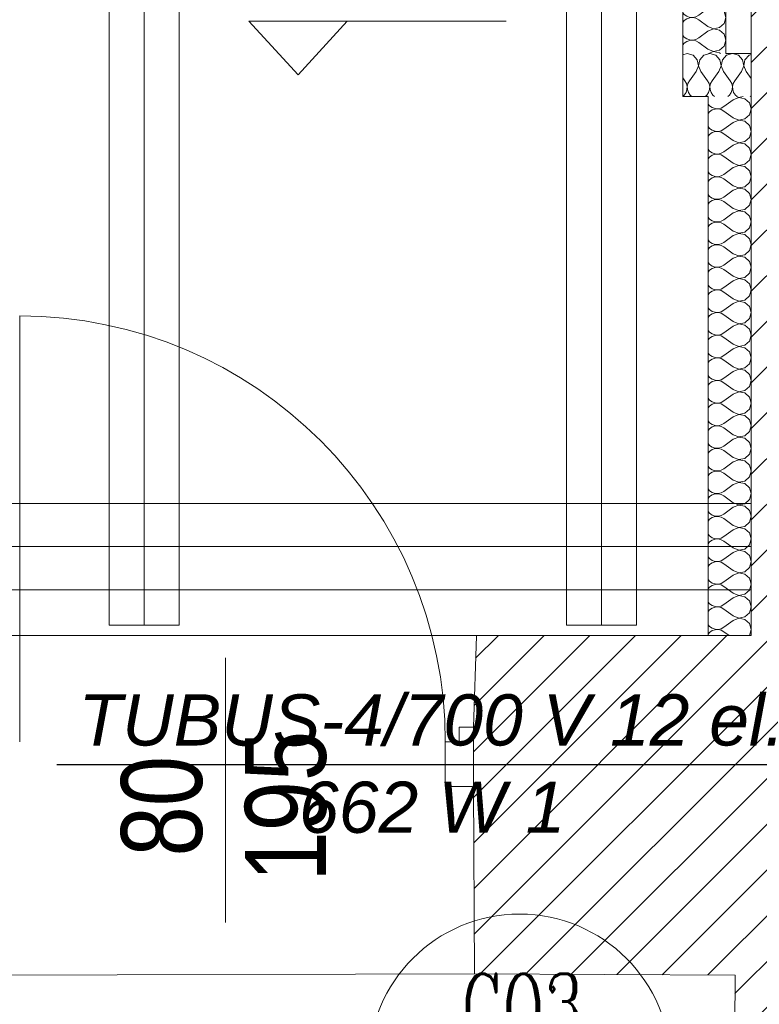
# Model space of a CAD drawing. Header units: millimetres. Extents: x -573548 to 674770, y -210017 to -47794.
# Tile 23 of 234: x 86023 to 87395, y -148137 to -146310. Entities that reach past the tile are written whole.
import ezdxf
from ezdxf.enums import TextEntityAlignment as Align

# ---------------------------------------------------------------- set-up
doc = ezdxf.new("R2010")
doc.units = ezdxf.units.MM
for name, color, linetype, lineweight in [('_S_CO_OPIS_PION', 7, 'Continuous', 13), ('A.05 RZUT 1 PIĘTRA_is$0$A-DRZWI_Nr_pióra__9', 8, 'Continuous', 9), ('A.05 RZUT 1 PIĘTRA_is$0$Drawing & Figure_Nr_pióra__18', 8, 'Continuous', 9), ('A.05 RZUT 1 PIĘTRA_is$0$DRZWI_Nr_pióra__41', 8, 'Continuous', 9), ('A.05 RZUT 1 PIĘTRA_is$0$Koty_Nr_pióra__1', 8, 'Continuous', 9), ('A.05 RZUT 1 PIĘTRA_is$0$Nowe_00 ZMIANY_Nr_pióra__59', 8, 'Continuous', 9), ('A.05 RZUT 1 PIĘTRA_is$0$Nowe_Drawing & Figure_Nr_pióra__59', 8, 'Continuous', 9), ('A.05 RZUT 1 PIĘTRA_is$0$Nowe_Structural - Bearing_Nr_pióra__59', 8, 'Continuous', 9), ('A.05 RZUT 1 PIĘTRA_is$0$opisy inne_Nr_pióra__1', 8, 'Continuous', 9), ('A.05 RZUT 1 PIĘTRA_is$0$OSIE_Nr_pióra__1', 8, 'Continuous', 9), ('A.05 RZUT 1 PIĘTRA_is$0$platew_Nr_pióra__1', 8, 'Continuous', 9), ('A.05 RZUT 1 PIĘTRA_is$0$podciagi_Nr_pióra__1', 8, 'Continuous', 9), ('A.05 RZUT 1 PIĘTRA_is$0$Structural - Bearing_Nr_pióra__21', 8, 'Continuous', 9), ('A.05 RZUT 1 PIĘTRA_is$0$wiezba_Nr_pióra__2', 8, 'Continuous', 9)]:
    doc.layers.add(name, color=color, linetype=linetype, lineweight=lineweight)
doc.layers.add('SAN_Etykiety grzejników CO na rzucie', color=7, linetype='Continuous')
doc.styles.add('A.05 RZUT 1 PIĘTRA_is$0$STYL_AUTOMATYCZNY_4', font='arial.ttf', dxfattribs={"width": 0.8})
doc.styles.add('Etykiety grzejników CO na rzucie', font='ariali.ttf')
doc.styles.add('JOLARD', font='complex.shx', dxfattribs={"width": 0.7})
pattern_1 = [(45, (0, 0), (-42.426407, 42.426407), [])]

# ---------------------------------------------------------------- blocks, each defined once
blk = doc.blocks.new('*X48667')
at = {"layer": 'A.05 RZUT 1 PIĘTRA_is$0$Nowe_Drawing & Figure_Nr_pióra__59'}
for p, q in [((87637.2, -96452.9), (87641.3, -96454.4)), ((87641.3, -96454.4), (87649.5, -96452.9)), ((87584.1, -96466.6), (87587, -96470)), ((87587, -96470), (87591.8, -96473.3)), ((87608.7, -96474.1), (87613.7, -96471.3)), ((87630.5, -96458.7), (87613.7, -96471.3)), ((87641.3, -96454.6), (87630.5, -96458.7)), ((87652.5, -96456.7), (87641.3, -96454.6)), ((87661, -96464.5), (87652.5, -96456.7)), ((87664.1, -96475.5), (87661, -96464.5)), ((87587, -96481), (87584.1, -96484.4)), ((87591.8, -96477.7), (87587, -96481)), ((87591.8, -96473.3), (87597.2, -96475.1)), ((87597.2, -96475.9), (87591.8, -96477.7)), ((87597.2, -96475.1), (87603, -96475.4)), ((87603, -96475.6), (87597.2, -96475.9)), ((87603, -96475.4), (87608.7, -96474.1)), ((87608.7, -96476.9), (87603, -96475.6)), ((87613.7, -96479.7), (87608.7, -96476.9)), ((87630.5, -96492.3), (87613.7, -96479.7)), ((87652.5, -96494.3), (87661, -96486.5)), ((87661, -96486.5), (87664.1, -96475.5)), ((87584.1, -96508.6), (87587, -96512)), ((87630.5, -96500.7), (87613.7, -96513.3)), ((87630.5, -96492.3), (87641.3, -96496.4)), ((87641.3, -96496.6), (87630.5, -96500.7)), ((87641.3, -96496.4), (87652.5, -96494.3)), ((87652.5, -96498.7), (87641.3, -96496.6)), ((87661, -96506.5), (87652.5, -96498.7)), ((87664.1, -96517.5), (87661, -96506.5)), ((87587, -96523), (87584.1, -96526.4)), ((87587, -96512), (87591.8, -96515.3)), ((87591.8, -96519.7), (87587, -96523)), ((87591.8, -96515.3), (87597.2, -96517.1)), ((87597.2, -96517.9), (87591.8, -96519.7)), ((87597.2, -96517.1), (87603, -96517.4)), ((87603, -96517.6), (87597.2, -96517.9)), ((87603, -96517.4), (87608.7, -96516.1)), ((87608.7, -96518.9), (87603, -96517.6)), ((87608.7, -96516.1), (87613.7, -96513.3)), ((87613.7, -96521.7), (87608.7, -96518.9)), ((87630.5, -96534.3), (87613.7, -96521.7)), ((87661, -96528.5), (87664.1, -96517.5)), ((87630.5, -96542.7), (87613.7, -96555.3)), ((87630.5, -96534.3), (87641.3, -96538.4)), ((87641.3, -96538.6), (87630.5, -96542.7)), ((87641.3, -96538.4), (87652.5, -96536.3)), ((87652.5, -96540.7), (87641.3, -96538.6)), ((87652.5, -96536.3), (87661, -96528.5)), ((87661, -96548.5), (87652.5, -96540.7)), ((87584.1, -96550.6), (87587, -96554)), ((87587, -96554), (87591.8, -96557.3)), ((87591.8, -96561.7), (87587, -96565)), ((87591.8, -96557.3), (87597.2, -96559.1)), ((87597.2, -96559.9), (87591.8, -96561.7)), ((87597.2, -96559.1), (87603, -96559.4)), ((87603, -96559.6), (87597.2, -96559.9)), ((87603, -96559.4), (87608.7, -96558.1)), ((87608.7, -96560.9), (87603, -96559.6)), ((87608.7, -96558.1), (87613.7, -96555.3)), ((87613.7, -96563.7), (87608.7, -96560.9)), ((87630.5, -96576.3), (87613.7, -96563.7)), ((87664.1, -96559.5), (87661, -96548.5)), ((87661, -96570.5), (87664.1, -96559.5)), ((87587, -96565), (87584.1, -96568.4)), ((87630.5, -96576.3), (87641.3, -96580.4)), ((87641.3, -96580.6), (87630.5, -96584.7)), ((87641.3, -96580.4), (87652.5, -96578.3)), ((87652.5, -96582.7), (87641.3, -96580.6)), ((87652.5, -96578.3), (87661, -96570.5)), ((87584.1, -96592.6), (87587, -96596)), ((87587, -96596), (87591.8, -96599.3)), ((87591.8, -96599.3), (87597.2, -96601.1)), ((87603, -96601.4), (87608.7, -96600.1)), ((87608.7, -96600.1), (87613.7, -96597.3)), ((87630.5, -96584.7), (87613.7, -96597.3)), ((87661, -96590.5), (87652.5, -96582.7)), ((87664.1, -96601.5), (87661, -96590.5)), ((87587, -96607), (87584.1, -96610.4)), ((87591.8, -96603.7), (87587, -96607)), ((87597.2, -96601.9), (87591.8, -96603.7)), ((87597.2, -96601.1), (87603, -96601.4)), ((87603, -96601.6), (87597.2, -96601.9)), ((87608.7, -96602.9), (87603, -96601.6)), ((87613.7, -96605.7), (87608.7, -96602.9)), ((87630.5, -96618.3), (87613.7, -96605.7)), ((87630.5, -96618.3), (87641.3, -96622.4)), ((87652.5, -96620.3), (87661, -96612.5)), ((87661, -96612.5), (87664.1, -96601.5)), ((87584.1, -96634.6), (87587, -96638)), ((87630.5, -96626.7), (87613.7, -96639.3)), ((87641.3, -96622.6), (87630.5, -96626.7)), ((87641.3, -96622.4), (87652.5, -96620.3)), ((87652.5, -96624.7), (87641.3, -96622.6)), ((87661, -96632.5), (87652.5, -96624.7)), ((87664.1, -96643.5), (87661, -96632.5)), ((87587, -96649), (87584.1, -96652.4)), ((87587, -96638), (87591.8, -96641.3)), ((87591.8, -96645.7), (87587, -96649)), ((87591.8, -96641.3), (87597.2, -96643.1)), ((87597.2, -96643.9), (87591.8, -96645.7)), ((87597.2, -96643.1), (87603, -96643.4)), ((87603, -96643.6), (87597.2, -96643.9)), ((87603, -96643.4), (87608.7, -96642.1)), ((87608.7, -96644.9), (87603, -96643.6)), ((87608.7, -96642.1), (87613.7, -96639.3)), ((87613.7, -96647.7), (87608.7, -96644.9)), ((87630.5, -96660.3), (87613.7, -96647.7)), ((87652.5, -96662.3), (87661, -96654.5)), ((87661, -96654.5), (87664.1, -96643.5)), ((87630.5, -96668.7), (87613.7, -96681.3)), ((87630.5, -96660.3), (87641.3, -96664.4)), ((87641.3, -96664.6), (87630.5, -96668.7)), ((87641.3, -96664.4), (87652.5, -96662.3)), ((87652.5, -96666.7), (87641.3, -96664.6)), ((87661, -96674.5), (87652.5, -96666.7)), ((87584.1, -96676.6), (87587, -96680)), ((87587, -96691), (87584.1, -96694.4)), ((87587, -96680), (87591.8, -96683.3)), ((87591.8, -96687.7), (87587, -96691)), ((87591.8, -96683.3), (87597.2, -96685.1)), ((87597.2, -96685.9), (87591.8, -96687.7)), ((87597.2, -96685.1), (87603, -96685.4)), ((87603, -96685.6), (87597.2, -96685.9)), ((87603, -96685.4), (87608.7, -96684.1)), ((87608.7, -96686.9), (87603, -96685.6)), ((87608.7, -96684.1), (87613.7, -96681.3)), ((87613.7, -96689.7), (87608.7, -96686.9)), ((87630.5, -96702.3), (87613.7, -96689.7)), ((87664.1, -96685.5), (87661, -96674.5)), ((87661, -96696.5), (87664.1, -96685.5)), ((87630.5, -96702.3), (87641.3, -96706.4)), ((87641.3, -96706.6), (87630.5, -96710.7)), ((87641.3, -96706.4), (87652.5, -96704.3)), ((87652.5, -96708.7), (87641.3, -96706.6)), ((87652.5, -96704.3), (87661, -96696.5)), ((87661, -96716.5), (87652.5, -96708.7)), ((87584.1, -96718.6), (87587, -96722)), ((87587, -96722), (87591.8, -96725.3)), ((87591.8, -96725.3), (87597.2, -96727.1)), ((87597.2, -96727.9), (87591.8, -96729.7)), ((87597.2, -96727.1), (87603, -96727.4)), ((87603, -96727.6), (87597.2, -96727.9)), ((87603, -96727.4), (87608.7, -96726.1)), ((87608.7, -96728.9), (87603, -96727.6)), ((87608.7, -96726.1), (87613.7, -96723.3)), ((87630.5, -96710.7), (87613.7, -96723.3)), ((87664.1, -96727.5), (87661, -96716.5)), ((87661, -96738.5), (87664.1, -96727.5)), ((87587, -96733), (87584.1, -96736.4)), ((87591.8, -96729.7), (87587, -96733)), ((87613.7, -96731.7), (87608.7, -96728.9)), ((87630.5, -96744.3), (87613.7, -96731.7)), ((87630.5, -96744.3), (87641.3, -96748.4)), ((87641.3, -96748.4), (87652.5, -96746.3)), ((87652.5, -96746.3), (87661, -96738.5)), ((87584.1, -96760.6), (87587, -96764)), ((87587, -96764), (87591.8, -96767.3)), ((87630.5, -96752.7), (87613.7, -96765.3)), ((87641.3, -96748.6), (87630.5, -96752.7)), ((87652.5, -96750.7), (87641.3, -96748.6)), ((87661, -96758.5), (87652.5, -96750.7)), ((87664.1, -96769.5), (87661, -96758.5)), ((87587, -96775), (87584.1, -96778.4)), ((87591.8, -96771.7), (87587, -96775)), ((87591.8, -96767.3), (87597.2, -96769.1)), ((87597.2, -96769.9), (87591.8, -96771.7)), ((87597.2, -96769.1), (87603, -96769.4)), ((87603, -96769.6), (87597.2, -96769.9)), ((87603, -96769.4), (87608.7, -96768.1)), ((87608.7, -96770.9), (87603, -96769.6)), ((87608.7, -96768.1), (87613.7, -96765.3)), ((87613.7, -96773.7), (87608.7, -96770.9)), ((87630.5, -96786.3), (87613.7, -96773.7)), ((87652.5, -96788.3), (87661, -96780.5)), ((87661, -96780.5), (87664.1, -96769.5)), ((87630.5, -96794.7), (87613.7, -96807.3)), ((87630.5, -96786.3), (87641.3, -96790.4)), ((87641.3, -96790.6), (87630.5, -96794.7)), ((87641.3, -96790.4), (87652.5, -96788.3)), ((87652.5, -96792.7), (87641.3, -96790.6)), ((87661, -96800.5), (87652.5, -96792.7)), ((87664.1, -96811.5), (87661, -96800.5)), ((87584.1, -96802.6), (87587, -96806)), ((87587, -96817), (87584.1, -96820.4)), ((87587, -96806), (87591.8, -96809.3)), ((87591.8, -96813.7), (87587, -96817)), ((87591.8, -96809.3), (87597.2, -96811.1)), ((87597.2, -96811.9), (87591.8, -96813.7)), ((87597.2, -96811.1), (87603, -96811.4)), ((87603, -96811.6), (87597.2, -96811.9)), ((87603, -96811.4), (87608.7, -96810.1)), ((87608.7, -96812.9), (87603, -96811.6)), ((87608.7, -96810.1), (87613.7, -96807.3)), ((87613.7, -96815.7), (87608.7, -96812.9)), ((87630.5, -96828.3), (87613.7, -96815.7)), ((87661, -96822.5), (87664.1, -96811.5)), ((87630.5, -96836.7), (87613.7, -96849.3)), ((87630.5, -96828.3), (87641.3, -96832.4)), ((87641.3, -96832.6), (87630.5, -96836.7)), ((87641.3, -96832.4), (87652.5, -96830.3)), ((87652.5, -96834.7), (87641.3, -96832.6)), ((87652.5, -96830.3), (87661, -96822.5)), ((87661, -96842.5), (87652.5, -96834.7)), ((87584.1, -96844.6), (87587, -96848)), ((87587, -96848), (87591.8, -96851.3)), ((87591.8, -96855.7), (87587, -96859)), ((87591.8, -96851.3), (87597.2, -96853.1)), ((87597.2, -96853.9), (87591.8, -96855.7)), ((87597.2, -96853.1), (87603, -96853.4)), ((87603, -96853.6), (87597.2, -96853.9)), ((87603, -96853.4), (87608.7, -96852.1)), ((87608.7, -96854.9), (87603, -96853.6)), ((87608.7, -96852.1), (87613.7, -96849.3)), ((87613.7, -96857.7), (87608.7, -96854.9)), ((87664.1, -96853.5), (87661, -96842.5)), ((87661, -96864.5), (87664.1, -96853.5)), ((87587, -96859), (87584.1, -96862.4)), ((87630.5, -96870.3), (87613.7, -96857.7)), ((87630.5, -96870.3), (87641.3, -96874.4)), ((87641.3, -96874.4), (87652.5, -96872.3)), ((87652.5, -96872.3), (87661, -96864.5)), ((87584.1, -96886.6), (87587, -96890)), ((87587, -96890), (87591.8, -96893.3)), ((87608.7, -96894.1), (87613.7, -96891.3)), ((87630.5, -96878.7), (87613.7, -96891.3)), ((87641.3, -96874.6), (87630.5, -96878.7)), ((87652.5, -96876.7), (87641.3, -96874.6)), ((87661, -96884.5), (87652.5, -96876.7)), ((87664.1, -96895.5), (87661, -96884.5)), ((87587, -96901), (87584.1, -96904.4)), ((87591.8, -96897.7), (87587, -96901)), ((87591.8, -96893.3), (87597.2, -96895.1)), ((87597.2, -96895.9), (87591.8, -96897.7)), ((87597.2, -96895.1), (87603, -96895.4)), ((87603, -96895.6), (87597.2, -96895.9)), ((87603, -96895.4), (87608.7, -96894.1)), ((87608.7, -96896.9), (87603, -96895.6)), ((87613.7, -96899.7), (87608.7, -96896.9)), ((87630.5, -96912.3), (87613.7, -96899.7)), ((87652.5, -96914.3), (87661, -96906.5)), ((87661, -96906.5), (87664.1, -96895.5)), ((87584.1, -96928.6), (87587, -96932)), ((87630.5, -96920.7), (87613.7, -96933.3)), ((87630.5, -96912.3), (87641.3, -96916.4)), ((87641.3, -96916.6), (87630.5, -96920.7)), ((87641.3, -96916.4), (87652.5, -96914.3)), ((87652.5, -96918.7), (87641.3, -96916.6)), ((87661, -96926.5), (87652.5, -96918.7)), ((87664.1, -96937.5), (87661, -96926.5)), ((87587, -96943), (87584.1, -96946.4)), ((87587, -96932), (87591.8, -96935.3)), ((87591.8, -96939.7), (87587, -96943)), ((87591.8, -96935.3), (87597.2, -96937.1)), ((87597.2, -96937.9), (87591.8, -96939.7)), ((87597.2, -96937.1), (87603, -96937.4)), ((87603, -96937.6), (87597.2, -96937.9)), ((87603, -96937.4), (87608.7, -96936.1)), ((87608.7, -96938.9), (87603, -96937.6)), ((87608.7, -96936.1), (87613.7, -96933.3)), ((87613.7, -96941.7), (87608.7, -96938.9)), ((87630.5, -96954.3), (87613.7, -96941.7)), ((87661, -96948.5), (87664.1, -96937.5)), ((87630.5, -96962.7), (87613.7, -96975.3)), ((87630.5, -96954.3), (87641.3, -96958.4)), ((87641.3, -96958.6), (87630.5, -96962.7)), ((87641.3, -96958.4), (87652.5, -96956.3)), ((87652.5, -96960.7), (87641.3, -96958.6)), ((87652.5, -96956.3), (87661, -96948.5)), ((87661, -96968.5), (87652.5, -96960.7)), ((87584.1, -96970.6), (87587, -96974)), ((87587, -96974), (87591.8, -96977.3)), ((87591.8, -96981.7), (87587, -96985)), ((87591.8, -96977.3), (87597.2, -96979.1)), ((87597.2, -96979.9), (87591.8, -96981.7)), ((87597.2, -96979.1), (87603, -96979.4)), ((87603, -96979.6), (87597.2, -96979.9)), ((87603, -96979.4), (87608.7, -96978.1)), ((87608.7, -96980.9), (87603, -96979.6)), ((87608.7, -96978.1), (87613.7, -96975.3)), ((87613.7, -96983.7), (87608.7, -96980.9)), ((87630.5, -96996.3), (87613.7, -96983.7)), ((87664.1, -96979.5), (87661, -96968.5)), ((87661, -96990.5), (87664.1, -96979.5)), ((87587, -96985), (87584.1, -96988.4)), ((87630.5, -96996.3), (87641.3, -97000.4)), ((87641.3, -97000.6), (87630.5, -97004.7)), ((87641.3, -97000.4), (87652.5, -96998.3)), ((87652.5, -97002.7), (87641.3, -97000.6)), ((87652.5, -96998.3), (87661, -96990.5)), ((87584.1, -97012.6), (87587, -97016)), ((87587, -97016), (87591.8, -97019.3)), ((87591.8, -97019.3), (87597.2, -97021.1)), ((87603, -97021.4), (87608.7, -97020.1)), ((87608.7, -97020.1), (87613.7, -97017.3)), ((87630.5, -97004.7), (87613.7, -97017.3)), ((87661, -97010.5), (87652.5, -97002.7)), ((87664.1, -97021.5), (87661, -97010.5)), ((87587, -97027), (87584.1, -97030.4)), ((87591.8, -97023.7), (87587, -97027)), ((87597.2, -97021.9), (87591.8, -97023.7)), ((87597.2, -97021.1), (87603, -97021.4)), ((87603, -97021.6), (87597.2, -97021.9)), ((87608.7, -97022.9), (87603, -97021.6)), ((87613.7, -97025.7), (87608.7, -97022.9)), ((87630.5, -97038.3), (87613.7, -97025.7)), ((87630.5, -97038.3), (87641.3, -97042.4)), ((87652.5, -97040.3), (87661, -97032.5)), ((87661, -97032.5), (87664.1, -97021.5)), ((87584.1, -97054.6), (87587, -97058)), ((87630.5, -97046.7), (87613.7, -97059.3)), ((87641.3, -97042.6), (87630.5, -97046.7)), ((87641.3, -97042.4), (87652.5, -97040.3)), ((87652.5, -97044.7), (87641.3, -97042.6)), ((87661, -97052.5), (87652.5, -97044.7)), ((87664.1, -97063.5), (87661, -97052.5)), ((87587, -97069), (87584.1, -97072.4)), ((87587, -97058), (87591.8, -97061.3)), ((87591.8, -97065.7), (87587, -97069)), ((87591.8, -97061.3), (87597.2, -97063.1)), ((87597.2, -97063.9), (87591.8, -97065.7)), ((87597.2, -97063.1), (87603, -97063.4)), ((87603, -97063.6), (87597.2, -97063.9)), ((87603, -97063.4), (87608.7, -97062.1)), ((87608.7, -97064.9), (87603, -97063.6)), ((87608.7, -97062.1), (87613.7, -97059.3)), ((87613.7, -97067.7), (87608.7, -97064.9)), ((87630.5, -97080.3), (87613.7, -97067.7)), ((87652.5, -97082.3), (87661, -97074.5)), ((87661, -97074.5), (87664.1, -97063.5)), ((87630.5, -97088.7), (87613.7, -97101.3)), ((87630.5, -97080.3), (87641.3, -97084.4)), ((87641.3, -97084.6), (87630.5, -97088.7)), ((87641.3, -97084.4), (87652.5, -97082.3)), ((87652.5, -97086.7), (87641.3, -97084.6)), ((87661, -97094.5), (87652.5, -97086.7)), ((87584.1, -97096.6), (87587, -97100)), ((87587, -97111), (87584.1, -97114.4)), ((87587, -97100), (87591.8, -97103.3)), ((87591.8, -97107.7), (87587, -97111)), ((87591.8, -97103.3), (87597.2, -97105.1)), ((87597.2, -97105.9), (87591.8, -97107.7)), ((87597.2, -97105.1), (87603, -97105.4)), ((87603, -97105.6), (87597.2, -97105.9)), ((87603, -97105.4), (87608.7, -97104.1)), ((87608.7, -97106.9), (87603, -97105.6)), ((87608.7, -97104.1), (87613.7, -97101.3)), ((87613.7, -97109.7), (87608.7, -97106.9)), ((87630.5, -97122.3), (87613.7, -97109.7)), ((87664.1, -97105.5), (87661, -97094.5)), ((87661, -97116.5), (87664.1, -97105.5)), ((87630.5, -97122.3), (87641.3, -97126.4)), ((87641.3, -97126.6), (87630.5, -97130.7)), ((87641.3, -97126.4), (87652.5, -97124.3)), ((87652.5, -97128.7), (87641.3, -97126.6)), ((87652.5, -97124.3), (87661, -97116.5)), ((87661, -97136.5), (87652.5, -97128.7)), ((87584.1, -97138.6), (87587, -97142)), ((87587, -97142), (87591.8, -97145.3)), ((87591.8, -97145.3), (87597.2, -97147.1)), ((87597.2, -97147.9), (87591.8, -97149.7)), ((87597.2, -97147.1), (87603, -97147.4)), ((87603, -97147.6), (87597.2, -97147.9)), ((87603, -97147.4), (87608.7, -97146.1)), ((87608.7, -97148.9), (87603, -97147.6)), ((87608.7, -97146.1), (87613.7, -97143.3)), ((87630.5, -97130.7), (87613.7, -97143.3)), ((87664.1, -97147.5), (87661, -97136.5)), ((87661, -97158.5), (87664.1, -97147.5)), ((87587, -97153), (87584.1, -97156.4)), ((87591.8, -97149.7), (87587, -97153)), ((87613.7, -97151.7), (87608.7, -97148.9)), ((87630.5, -97164.3), (87613.7, -97151.7)), ((87630.5, -97164.3), (87641.3, -97168.4)), ((87641.3, -97168.4), (87652.5, -97166.3)), ((87652.5, -97166.3), (87661, -97158.5)), ((87584.1, -97180.6), (87587, -97184)), ((87587, -97184), (87591.8, -97187.3)), ((87630.5, -97172.7), (87613.7, -97185.3)), ((87641.3, -97168.6), (87630.5, -97172.7)), ((87652.5, -97170.7), (87641.3, -97168.6)), ((87661, -97178.5), (87652.5, -97170.7)), ((87664.1, -97189.5), (87661, -97178.5)), ((87587, -97195), (87584.1, -97198.4)), ((87591.8, -97191.7), (87587, -97195)), ((87591.8, -97187.3), (87597.2, -97189.1)), ((87597.2, -97189.9), (87591.8, -97191.7)), ((87597.2, -97189.1), (87603, -97189.4)), ((87603, -97189.6), (87597.2, -97189.9)), ((87603, -97189.4), (87608.7, -97188.1)), ((87608.7, -97190.9), (87603, -97189.6)), ((87608.7, -97188.1), (87613.7, -97185.3)), ((87613.7, -97193.7), (87608.7, -97190.9)), ((87630.5, -97206.3), (87613.7, -97193.7)), ((87652.5, -97208.3), (87661, -97200.5)), ((87661, -97200.5), (87664.1, -97189.5)), ((87630.5, -97214.7), (87613.7, -97227.3)), ((87630.5, -97206.3), (87641.3, -97210.4)), ((87641.3, -97210.6), (87630.5, -97214.7)), ((87641.3, -97210.4), (87652.5, -97208.3)), ((87652.5, -97212.7), (87641.3, -97210.6)), ((87661, -97220.5), (87652.5, -97212.7)), ((87664.1, -97231.5), (87661, -97220.5)), ((87584.1, -97222.6), (87587, -97226)), ((87587, -97237), (87584.1, -97240.4)), ((87587, -97226), (87591.8, -97229.3)), ((87591.8, -97233.7), (87587, -97237)), ((87591.8, -97229.3), (87597.2, -97231.1)), ((87597.2, -97231.9), (87591.8, -97233.7)), ((87597.2, -97231.1), (87603, -97231.4)), ((87603, -97231.6), (87597.2, -97231.9)), ((87603, -97231.4), (87608.7, -97230.1)), ((87608.7, -97232.9), (87603, -97231.6)), ((87608.7, -97230.1), (87613.7, -97227.3)), ((87613.7, -97235.7), (87608.7, -97232.9)), ((87630.5, -97248.3), (87613.7, -97235.7)), ((87661, -97242.5), (87664.1, -97231.5)), ((87630.5, -97256.7), (87613.7, -97269.3)), ((87630.5, -97248.3), (87641.3, -97252.4)), ((87641.3, -97252.6), (87630.5, -97256.7)), ((87641.3, -97252.4), (87652.5, -97250.3)), ((87652.5, -97254.7), (87641.3, -97252.6)), ((87652.5, -97250.3), (87661, -97242.5)), ((87661, -97262.5), (87652.5, -97254.7)), ((87584.1, -97264.6), (87587, -97268)), ((87587, -97268), (87591.8, -97271.3)), ((87591.8, -97275.7), (87587, -97279)), ((87591.8, -97271.3), (87597.2, -97273.1)), ((87597.2, -97273.9), (87591.8, -97275.7)), ((87597.2, -97273.1), (87603, -97273.4)), ((87603, -97273.6), (87597.2, -97273.9)), ((87603, -97273.4), (87608.7, -97272.1)), ((87608.7, -97274.9), (87603, -97273.6)), ((87608.7, -97272.1), (87613.7, -97269.3)), ((87613.7, -97277.7), (87608.7, -97274.9)), ((87664.1, -97273.5), (87661, -97262.5)), ((87661, -97284.5), (87664.1, -97273.5)), ((87587, -97279), (87584.1, -97282.4)), ((87630.5, -97290.3), (87613.7, -97277.7)), ((87630.5, -97290.3), (87641.3, -97294.4)), ((87641.3, -97294.4), (87652.5, -97292.3)), ((87652.5, -97292.3), (87661, -97284.5)), ((87584.1, -97306.6), (87587, -97310)), ((87587, -97310), (87591.8, -97313.3)), ((87608.7, -97314.1), (87613.7, -97311.3)), ((87630.5, -97298.7), (87613.7, -97311.3)), ((87641.3, -97294.6), (87630.5, -97298.7)), ((87652.5, -97296.7), (87641.3, -97294.6)), ((87661, -97304.5), (87652.5, -97296.7)), ((87664.1, -97315.5), (87661, -97304.5)), ((87587, -97321), (87584.1, -97324.4)), ((87591.8, -97317.7), (87587, -97321)), ((87591.8, -97313.3), (87597.2, -97315.1)), ((87597.2, -97315.9), (87591.8, -97317.7)), ((87597.2, -97315.1), (87603, -97315.4)), ((87603, -97315.6), (87597.2, -97315.9)), ((87603, -97315.4), (87608.7, -97314.1)), ((87608.7, -97316.9), (87603, -97315.6)), ((87613.7, -97319.7), (87608.7, -97316.9)), ((87630.5, -97332.3), (87613.7, -97319.7)), ((87652.5, -97334.3), (87661, -97326.5)), ((87661, -97326.5), (87664.1, -97315.5)), ((87584.1, -97348.6), (87587, -97352)), ((87630.5, -97340.7), (87613.7, -97353.3)), ((87630.5, -97332.3), (87641.3, -97336.4)), ((87641.3, -97336.6), (87630.5, -97340.7)), ((87641.3, -97336.4), (87652.5, -97334.3)), ((87652.5, -97338.7), (87641.3, -97336.6)), ((87661, -97346.5), (87652.5, -97338.7)), ((87664.1, -97357.5), (87661, -97346.5)), ((87587, -97363), (87584.1, -97366.4)), ((87587, -97352), (87591.8, -97355.3)), ((87591.8, -97359.7), (87587, -97363)), ((87591.8, -97355.3), (87597.2, -97357.1)), ((87597.2, -97357.9), (87591.8, -97359.7)), ((87597.2, -97357.1), (87603, -97357.4)), ((87603, -97357.6), (87597.2, -97357.9)), ((87603, -97357.4), (87608.7, -97356.1)), ((87608.7, -97358.9), (87603, -97357.6)), ((87608.7, -97356.1), (87613.7, -97353.3)), ((87613.7, -97361.7), (87608.7, -97358.9)), ((87630.5, -97374.3), (87613.7, -97361.7)), ((87661, -97368.5), (87664.1, -97357.5)), ((87630.5, -97382.7), (87613.7, -97395.3)), ((87630.5, -97374.3), (87641.3, -97378.4)), ((87641.3, -97378.6), (87630.5, -97382.7)), ((87641.3, -97378.4), (87652.5, -97376.3)), ((87652.5, -97380.7), (87641.3, -97378.6)), ((87652.5, -97376.3), (87661, -97368.5)), ((87661, -97388.5), (87652.5, -97380.7)), ((87584.1, -97390.6), (87587, -97394)), ((87587, -97394), (87591.8, -97397.3)), ((87591.8, -97401.7), (87587, -97405)), ((87591.8, -97397.3), (87597.2, -97399.1)), ((87597.2, -97399.9), (87591.8, -97401.7)), ((87597.2, -97399.1), (87603, -97399.4)), ((87603, -97399.6), (87597.2, -97399.9)), ((87603, -97399.4), (87608.7, -97398.1)), ((87608.7, -97400.9), (87603, -97399.6)), ((87608.7, -97398.1), (87613.7, -97395.3)), ((87613.7, -97403.7), (87608.7, -97400.9)), ((87630.5, -97416.3), (87613.7, -97403.7)), ((87664.1, -97399.5), (87661, -97388.5)), ((87661, -97410.5), (87664.1, -97399.5)), ((87587, -97405), (87584.1, -97408.4)), ((87630.5, -97416.3), (87641.3, -97420.4)), ((87641.3, -97420.6), (87630.5, -97424.7)), ((87641.3, -97420.4), (87652.5, -97418.3)), ((87652.5, -97422.7), (87641.3, -97420.6)), ((87652.5, -97418.3), (87661, -97410.5)), ((87584.1, -97432.6), (87587, -97436)), ((87587, -97436), (87591.8, -97439.3)), ((87591.8, -97439.3), (87597.2, -97441.1)), ((87603, -97441.4), (87608.7, -97440.1)), ((87608.7, -97440.1), (87613.7, -97437.3)), ((87630.5, -97424.7), (87613.7, -97437.3)), ((87661, -97430.5), (87652.5, -97422.7)), ((87664.1, -97441.5), (87661, -97430.5)), ((87587, -97447), (87584.1, -97450.4)), ((87591.8, -97443.7), (87587, -97447)), ((87597.2, -97441.9), (87591.8, -97443.7)), ((87597.2, -97441.1), (87603, -97441.4)), ((87603, -97441.6), (87597.2, -97441.9)), ((87608.7, -97442.9), (87603, -97441.6)), ((87613.7, -97445.7), (87608.7, -97442.9)), ((87623.2, -97452.8), (87613.7, -97445.7)), ((87660.7, -97452.8), (87661, -97452.5)), ((87661, -97452.5), (87664.1, -97441.5))]:
    blk.add_line(p, q, dxfattribs=at)
blk = doc.blocks.new('A.05 RZUT 1 PIĘTRA_is$0$Wypełnienie_1_1')
at = {"layer": 'A.05 RZUT 1 PIĘTRA_is$0$Nowe_Drawing & Figure_Nr_pióra__59'}
blk.add_blockref('*X48667', (0, 0), dxfattribs=at)
blk = doc.blocks.new('*X48673')
at = {"layer": 'A.05 RZUT 1 PIĘTRA_is$0$Nowe_Drawing & Figure_Nr_pióra__59'}
for p, q in [((87583.7, -96028.9), (87575.5, -96022.8)), ((87583.7, -96028.9), (87594.4, -96033.1)), ((87594.4, -96033.2), (87583.7, -96037.3)), ((87594.4, -96033.1), (87605.7, -96030.9)), ((87605.7, -96035.4), (87594.4, -96033.2)), ((87605.7, -96030.9), (87614.1, -96023.2)), ((87614.1, -96023.2), (87614.2, -96022.8)), ((87537.3, -96045.2), (87540.1, -96048.6)), ((87540.1, -96048.6), (87544.9, -96051.9)), ((87544.9, -96051.9), (87550.4, -96053.8)), ((87561.8, -96052.7), (87566.9, -96049.9)), ((87583.7, -96037.3), (87566.9, -96049.9)), ((87614.1, -96043.1), (87605.7, -96035.4)), ((87617.3, -96054.1), (87614.1, -96043.1)), ((87540.1, -96059.6), (87537.3, -96063.1)), ((87544.9, -96056.4), (87540.1, -96059.6)), ((87550.4, -96054.5), (87544.9, -96056.4)), ((87550.4, -96053.8), (87556.1, -96054.1)), ((87556.1, -96054.2), (87550.4, -96054.5)), ((87556.1, -96054.1), (87561.8, -96052.7)), ((87561.8, -96055.5), (87556.1, -96054.2)), ((87566.9, -96058.3), (87561.8, -96055.5)), ((87583.7, -96070.9), (87566.9, -96058.3)), ((87605.7, -96072.9), (87614.1, -96065.2)), ((87614.1, -96065.2), (87617.3, -96054.1)), ((87537.3, -96087.2), (87540.1, -96090.6)), ((87583.7, -96079.3), (87566.9, -96091.9)), ((87583.7, -96070.9), (87594.4, -96075.1)), ((87594.4, -96075.2), (87583.7, -96079.3)), ((87594.4, -96075.1), (87605.7, -96072.9)), ((87605.7, -96077.4), (87594.4, -96075.2)), ((87614.1, -96085.1), (87605.7, -96077.4)), ((87617.3, -96096.1), (87614.1, -96085.1)), ((87540.1, -96101.6), (87537.3, -96105.1)), ((87540.1, -96090.6), (87544.9, -96093.9)), ((87544.9, -96098.4), (87540.1, -96101.6)), ((87544.9, -96093.9), (87550.4, -96095.8)), ((87550.4, -96096.5), (87544.9, -96098.4)), ((87550.4, -96095.8), (87556.1, -96096.1)), ((87556.1, -96096.2), (87550.4, -96096.5)), ((87556.1, -96096.1), (87561.8, -96094.7)), ((87561.8, -96097.5), (87556.1, -96096.2)), ((87561.8, -96094.7), (87566.9, -96091.9)), ((87566.9, -96100.3), (87561.8, -96097.5)), ((87583.7, -96112.9), (87566.9, -96100.3)), ((87614.1, -96107.2), (87617.3, -96096.1)), ((87583.7, -96121.3), (87566.9, -96133.9)), ((87583.7, -96112.9), (87594.4, -96117.1)), ((87594.4, -96117.2), (87583.7, -96121.3)), ((87594.4, -96117.1), (87605.7, -96114.9)), ((87605.7, -96119.4), (87594.4, -96117.2)), ((87605.7, -96114.9), (87614.1, -96107.2)), ((87614.1, -96127.1), (87605.7, -96119.4)), ((87537.3, -96129.2), (87540.1, -96132.6)), ((87540.1, -96132.6), (87544.9, -96135.9)), ((87544.9, -96140.4), (87540.1, -96143.6)), ((87544.9, -96135.9), (87550.4, -96137.8)), ((87550.4, -96138.5), (87544.9, -96140.4)), ((87550.4, -96137.8), (87556.1, -96138.1)), ((87556.1, -96138.2), (87550.4, -96138.5)), ((87556.1, -96138.1), (87561.8, -96136.7)), ((87561.8, -96139.5), (87556.1, -96138.2)), ((87561.8, -96136.7), (87566.9, -96133.9)), ((87566.9, -96142.3), (87561.8, -96139.5)), ((87583.7, -96154.9), (87566.9, -96142.3)), ((87617.3, -96138.1), (87614.1, -96127.1)), ((87614.1, -96149.2), (87617.3, -96138.1)), ((87540.1, -96143.6), (87537.3, -96147.1)), ((87583.7, -96154.9), (87594.4, -96159.1)), ((87594.4, -96159.2), (87583.7, -96163.3)), ((87594.4, -96159.1), (87605.7, -96156.9)), ((87605.7, -96161.4), (87594.4, -96159.2)), ((87605.7, -96156.9), (87614.1, -96149.2)), ((87614.1, -96169.1), (87605.7, -96161.4)), ((87537.3, -96171.2), (87540.1, -96174.6)), ((87540.1, -96174.6), (87544.9, -96177.9)), ((87544.9, -96177.9), (87550.4, -96179.8)), ((87550.4, -96179.8), (87556.1, -96180.1)), ((87556.1, -96180.1), (87561.8, -96178.7)), ((87561.8, -96178.7), (87566.9, -96175.9)), ((87583.7, -96163.3), (87566.9, -96175.9)), ((87617.3, -96180.1), (87614.1, -96169.1)), ((87540.1, -96185.6), (87537.3, -96189.1)), ((87544.9, -96182.4), (87540.1, -96185.6)), ((87550.4, -96180.5), (87544.9, -96182.4)), ((87556.1, -96180.2), (87550.4, -96180.5)), ((87561.8, -96181.5), (87556.1, -96180.2)), ((87566.9, -96184.3), (87561.8, -96181.5)), ((87583.7, -96196.9), (87566.9, -96184.3)), ((87583.7, -96196.9), (87594.4, -96201.1)), ((87605.7, -96198.9), (87614.1, -96191.2)), ((87614.1, -96191.2), (87617.3, -96180.1)), ((87537.3, -96213.2), (87540.1, -96216.6)), ((87540.1, -96216.6), (87544.9, -96219.9)), ((87583.7, -96205.3), (87566.9, -96217.9)), ((87594.4, -96201.2), (87583.7, -96205.3)), ((87594.4, -96201.1), (87605.7, -96198.9)), ((87605.7, -96203.4), (87594.4, -96201.2)), ((87614.1, -96211.1), (87605.7, -96203.4)), ((87617.3, -96222.1), (87614.1, -96211.1)), ((87540.1, -96227.6), (87537.3, -96231.1)), ((87544.9, -96224.4), (87540.1, -96227.6)), ((87544.9, -96219.9), (87550.4, -96221.8)), ((87550.4, -96222.5), (87544.9, -96224.4)), ((87550.4, -96221.8), (87556.1, -96222.1)), ((87556.1, -96222.2), (87550.4, -96222.5)), ((87556.1, -96222.1), (87561.8, -96220.7)), ((87561.8, -96223.5), (87556.1, -96222.2)), ((87561.8, -96220.7), (87566.9, -96217.9)), ((87566.9, -96226.3), (87561.8, -96223.5)), ((87583.7, -96238.9), (87566.9, -96226.3)), ((87605.7, -96240.9), (87614.1, -96233.2)), ((87614.1, -96233.2), (87617.3, -96222.1)), ((87583.7, -96247.3), (87566.9, -96259.9)), ((87583.7, -96238.9), (87594.4, -96243.1)), ((87594.4, -96243.2), (87583.7, -96247.3)), ((87594.4, -96243.1), (87605.7, -96240.9)), ((87605.7, -96245.4), (87594.4, -96243.2)), ((87614.1, -96253.1), (87605.7, -96245.4)), ((87617.3, -96264.1), (87614.1, -96253.1)), ((87537.3, -96255.2), (87540.1, -96258.6)), ((87540.1, -96269.6), (87537.3, -96273.1)), ((87540.1, -96258.6), (87544.9, -96261.9)), ((87544.9, -96266.4), (87540.1, -96269.6)), ((87544.9, -96261.9), (87550.4, -96263.8)), ((87550.4, -96264.5), (87544.9, -96266.4)), ((87550.4, -96263.8), (87556.1, -96264.1)), ((87556.1, -96264.2), (87550.4, -96264.5)), ((87556.1, -96264.1), (87561.8, -96262.7)), ((87561.8, -96265.5), (87556.1, -96264.2)), ((87561.8, -96262.7), (87566.9, -96259.9)), ((87566.9, -96268.3), (87561.8, -96265.5)), ((87583.7, -96280.9), (87566.9, -96268.3)), ((87614.1, -96275.2), (87617.3, -96264.1)), ((87583.7, -96289.3), (87566.9, -96301.9)), ((87583.7, -96280.9), (87594.4, -96285.1)), ((87594.4, -96285.2), (87583.7, -96289.3)), ((87594.4, -96285.1), (87605.7, -96282.9)), ((87605.7, -96287.4), (87594.4, -96285.2)), ((87605.7, -96282.9), (87614.1, -96275.2)), ((87614.1, -96295.1), (87605.7, -96287.4)), ((87537.3, -96297.2), (87540.1, -96300.6)), ((87540.1, -96300.6), (87544.9, -96303.9)), ((87544.9, -96303.9), (87550.4, -96305.8)), ((87550.4, -96306.5), (87544.9, -96308.4)), ((87550.4, -96305.8), (87556.1, -96306.1)), ((87556.1, -96306.2), (87550.4, -96306.5)), ((87556.1, -96306.1), (87561.8, -96304.7)), ((87561.8, -96307.5), (87556.1, -96306.2)), ((87561.8, -96304.7), (87566.9, -96301.9)), ((87566.9, -96310.3), (87561.8, -96307.5)), ((87617.3, -96306.1), (87614.1, -96295.1)), ((87614.1, -96317.2), (87617.3, -96306.1)), ((87540.1, -96311.6), (87537.3, -96315.1)), ((87544.9, -96308.4), (87540.1, -96311.6)), ((87583.7, -96322.9), (87566.9, -96310.3)), ((87583.7, -96322.9), (87594.4, -96327.1)), ((87594.4, -96327.1), (87605.7, -96324.9)), ((87605.7, -96324.9), (87614.1, -96317.2)), ((87537.3, -96339.2), (87540.1, -96342.6)), ((87540.1, -96342.6), (87544.9, -96345.9)), ((87561.8, -96346.7), (87566.9, -96343.9)), ((87583.7, -96331.3), (87566.9, -96343.9)), ((87594.4, -96327.2), (87583.7, -96331.3)), ((87605.7, -96329.4), (87594.4, -96327.2)), ((87614.1, -96337.1), (87605.7, -96329.4)), ((87617.3, -96348.1), (87614.1, -96337.1)), ((87540.1, -96353.6), (87537.3, -96357.1)), ((87544.9, -96350.4), (87540.1, -96353.6)), ((87544.9, -96345.9), (87550.4, -96347.8)), ((87550.4, -96348.5), (87544.9, -96350.4)), ((87550.4, -96347.8), (87556.1, -96348.1)), ((87556.1, -96348.2), (87550.4, -96348.5)), ((87556.1, -96348.1), (87561.8, -96346.7)), ((87561.8, -96349.5), (87556.1, -96348.2)), ((87566.9, -96352.3), (87561.8, -96349.5)), ((87583.7, -96364.9), (87566.9, -96352.3)), ((87605.7, -96366.9), (87614.1, -96359.2)), ((87614.1, -96359.2), (87617.3, -96348.1)), ((87583.7, -96364.9), (87594.4, -96369.1)), ((87594.4, -96369.2), (87584.9, -96372.9)), ((87594.4, -96369.1), (87605.7, -96366.9)), ((87605.7, -96371.4), (87594.4, -96369.2)), ((87607.3, -96372.9), (87605.7, -96371.4))]:
    blk.add_line(p, q, dxfattribs=at)
blk = doc.blocks.new('A.05 RZUT 1 PIĘTRA_is$0$Wypełnienie_4_1')
at = {"layer": 'A.05 RZUT 1 PIĘTRA_is$0$Nowe_Drawing & Figure_Nr_pióra__59'}
blk.add_blockref('*X48673', (0, 0), dxfattribs=at)
blk = doc.blocks.new('*X48675')
at = {"layer": 'A.05 RZUT 1 PIĘTRA_is$0$Nowe_Drawing & Figure_Nr_pióra__59'}
for p, q in [((87545.5, -96372.9), (87537.3, -96375.2)), ((87556.5, -96376), (87545.5, -96372.9)), ((87564.3, -96384.5), (87556.5, -96376)), ((87576.4, -96376), (87568.7, -96384.5)), ((87587.5, -96372.9), (87576.4, -96376)), ((87598.5, -96376), (87587.5, -96372.9)), ((87606.3, -96384.5), (87598.5, -96376)), ((87618.4, -96376), (87610.7, -96384.5)), ((87629.5, -96372.9), (87618.4, -96376)), ((87640.5, -96376), (87629.5, -96372.9)), ((87648.3, -96384.5), (87640.5, -96376)), ((87660.4, -96376), (87652.7, -96384.5)), ((87664.1, -96374.9), (87660.4, -96376)), ((87562.3, -96406.5), (87566.4, -96395.7)), ((87566.4, -96395.7), (87564.3, -96384.5)), ((87568.7, -96384.5), (87566.6, -96395.7)), ((87566.6, -96395.7), (87570.7, -96406.5)), ((87604.3, -96406.5), (87608.4, -96395.7)), ((87608.4, -96395.7), (87606.3, -96384.5)), ((87610.7, -96384.5), (87608.6, -96395.7)), ((87608.6, -96395.7), (87612.7, -96406.5)), ((87646.3, -96406.5), (87650.4, -96395.7)), ((87650.4, -96395.7), (87648.3, -96384.5)), ((87652.7, -96384.5), (87650.6, -96395.7)), ((87650.6, -96395.7), (87654.7, -96406.5)), ((87562.3, -96406.5), (87549.7, -96423.3)), ((87570.7, -96406.5), (87583.3, -96423.3)), ((87604.3, -96406.5), (87591.7, -96423.3)), ((87612.7, -96406.5), (87625.3, -96423.3)), ((87646.3, -96406.5), (87633.7, -96423.3)), ((87654.7, -96406.5), (87664.1, -96419.1)), ((87537.3, -96417.9), (87541.3, -96423.3)), ((87544.1, -96428.3), (87541.3, -96423.3)), ((87545.4, -96434), (87544.1, -96428.3)), ((87545.1, -96439.8), (87545.4, -96434)), ((87546.9, -96428.3), (87545.6, -96434)), ((87545.6, -96434), (87545.9, -96439.8)), ((87549.7, -96423.3), (87546.9, -96428.3)), ((87586.1, -96428.3), (87583.3, -96423.3)), ((87587.4, -96434), (87586.1, -96428.3)), ((87587.1, -96439.8), (87587.4, -96434)), ((87588.9, -96428.3), (87587.6, -96434)), ((87587.6, -96434), (87587.9, -96439.8)), ((87591.7, -96423.3), (87588.9, -96428.3)), ((87628.1, -96428.3), (87625.3, -96423.3)), ((87629.4, -96434), (87628.1, -96428.3)), ((87629.1, -96439.8), (87629.4, -96434)), ((87630.9, -96428.3), (87629.6, -96434)), ((87629.6, -96434), (87629.9, -96439.8)), ((87633.7, -96423.3), (87630.9, -96428.3)), ((87537.3, -96452.3), (87540, -96450)), ((87540, -96450), (87543.3, -96445.2)), ((87543.3, -96445.2), (87545.1, -96439.8)), ((87545.9, -96439.8), (87547.7, -96445.2)), ((87547.7, -96445.2), (87551, -96450)), ((87551, -96450), (87554.4, -96452.9)), ((87578.6, -96452.9), (87582, -96450)), ((87582, -96450), (87585.3, -96445.2)), ((87585.3, -96445.2), (87587.1, -96439.8)), ((87587.9, -96439.8), (87589.7, -96445.2)), ((87589.7, -96445.2), (87593, -96450)), ((87593, -96450), (87596.4, -96452.9)), ((87620.6, -96452.9), (87624, -96450)), ((87624, -96450), (87627.3, -96445.2)), ((87627.3, -96445.2), (87629.1, -96439.8)), ((87629.9, -96439.8), (87631.7, -96445.2)), ((87631.7, -96445.2), (87635, -96450)), ((87635, -96450), (87638.4, -96452.9)), ((87662.6, -96452.9), (87664.1, -96451.5))]:
    blk.add_line(p, q, dxfattribs=at)
blk = doc.blocks.new('A.05 RZUT 1 PIĘTRA_is$0$Wypełnienie_5_1')
at = {"layer": 'A.05 RZUT 1 PIĘTRA_is$0$Nowe_Drawing & Figure_Nr_pióra__59'}
blk.add_blockref('*X48675', (0, 0), dxfattribs=at)
blk = doc.blocks.new('A.05 RZUT 1 PIĘTRA_is')
at = {"layer": 'A.05 RZUT 1 PIĘTRA_is$0$Drawing & Figure_Nr_pióra__18'}
h = blk.add_hatch(dxfattribs=at)
h.set_pattern_fill('Common_Brick_0001', color=256, style=0, pattern_type=2)
h.set_pattern_definition(pattern_1)
h.paths.add_polyline_path([(87547.3, -93779), (87547.3, -93919), (87823.3, -93919), (88273.3, -93862.9), (88273.3, -93782.9), (91703.3, -93782.9), (91703.3, -94482.9), (91703.3, -97341), (91703.3, -98112.9), (91554.1, -98112.9), (91554.1, -98242.8), (91554.1, -98502.9), (91644.1, -98502.9), (91644.1, -98860.5), (91644.1, -98887.1), (91671.2, -98887.1), (91671.2, -98912.9), (91774.1, -98912.9), (91774.2, -98862.9), (91784.1, -98862.9), (91784.1, -98532.9), (92084.1, -98532.9), (92084.1, -98041), (92084.1, -98041), (92016.7, -98041), (91846.8, -98041), (91847.8, -97341), (91852.2, -94482.9), (91853.3, -93781.9), (91983.5, -93781.9), (92075.1, -93397.8), (92075.1, -93255.2), (92061.8, -93135.2), (92052.3, -93135.2, -0.383982), (92016.8, -93099.9), (92004.4, -93099.9), (92004.4, -93084.9, 1.205804), (91956.6, -93052.7), (91941.8, -93052.7), (91941.8, -93035.2), (91859.2, -93035.2), (90033.3, -93035.2), (89950.7, -93035.2), (89950.7, -93052.7), (89935.9, -93052.7, 0.263086), (89912.9, -93035.2), (89905, -93035.2, 0.761796), (89897.5, -93091.3), (89897.5, -93106.1), (89450.7, -93106.1), (89003.9, -93106.1), (89003.9, -93091.3, 0.761796), (88996.4, -93035.2), (88988.4, -93035.2, 0.263086), (88965.5, -93052.7), (88950.7, -93052.7), (88950.7, -93035.2), (87547.3, -93035.2), (87547.3, -93661)])
h.paths.add_polyline_path([(91854.1, -98374.7), (91714.1, -98374.7), (91714.1, -98365.3), (91847.9, -98234.7), (91854.1, -98234.7)], flags=0)
h = blk.add_hatch(dxfattribs=at)
h.set_pattern_fill('Common_Brick_0001', color=256, style=0, pattern_type=2)
h.set_pattern_definition(pattern_1)
h.paths.add_polyline_path([(87149, -97622.8), (87149, -97732.8), (87151.2, -98080.2), (87634.2, -98082.8), (87632.7, -98452.8), (88124.1, -98502.9), (88124.2, -98552.9), (88264.1, -98552.8), (88264.1, -98502.9), (90604.1, -98502.9), (90604.1, -98242.8), (90604.1, -98112.9), (90563.3, -98112.9), (90563.3, -97342.9), (90383.3, -97342.9), (90383.3, -98112.9), (88413.3, -98112.9), (88273.3, -98112.9), (88273.3, -97512.9), (88014.1, -97512.9), (88014.1, -97372.9), (88253.3, -97372.9), (88273.3, -97372.9), (88273.3, -96372.9), (88333.3, -96372.9), (88413.3, -96372.9), (88493.3, -96372.9), (89173.3, -96372.9), (89673.3, -96372.9), (89753.3, -96372.9), (89818.3, -96372.9), (89833.3, -96357.9), (89837, -96354.2), (89928.2, -96372.9), (90383.3, -96372.9), (90383.3, -96425.8), (90383.3, -96532.9), (90563.3, -96532.9), (90563.3, -96222.9), (89833.3, -96222.9), (89753.3, -96222.9), (89673.3, -96222.9), (88493.3, -96222.9), (88413.3, -96222.9), (88333.3, -96222.9), (88273.3, -96222.9), (88273.3, -94742.9), (87823.3, -94629), (87673.3, -94629), (87673.3, -94629), (87547.3, -94629), (87547.3, -94769), (87547.3, -95942.8), (87617.3, -95942.8), (87664.1, -95942.8), (87664.1, -97452.8), (87154.4, -97453.2)])
at = {"layer": 'A.05 RZUT 1 PIĘTRA_is$0$A-DRZWI_Nr_pióra__9'}
blk.add_line((86689.1, -97494.2), (86689.1, -97985.2), dxfattribs=at)
blk.add_lwpolyline([(86307.6, -97649.8), (86307.6, -96859.8, -0.413892), (87096.7, -97649.8)], format="xyb", dxfattribs=at)
at = {"layer": 'A.05 RZUT 1 PIĘTRA_is$0$DRZWI_Nr_pióra__41'}
blk.add_lwpolyline([(87149, -97622.8), (87122.4, -97622.8), (87122.4, -97649.8), (87096.7, -97649.8), (87096.7, -97732.8), (87146.7, -97732.8)], dxfattribs=at)
at = {"layer": 'A.05 RZUT 1 PIĘTRA_is$0$Koty_Nr_pióra__1'}
blk.add_lwpolyline([(87209.6, -96313), (86732.3, -96313), (86823.5, -96412.6), (86914.7, -96313)], dxfattribs=at)
at = {"layer": 'A.05 RZUT 1 PIĘTRA_is$0$Nowe_00 ZMIANY_Nr_pióra__59', "flags": 128}
blk.add_lwpolyline([(80832.4, -93582.9), (87547.3, -93582.9), (87547.3, -93919), (87664.1, -93919), (87664.1, -94629), (87547.3, -94629), (87547.3, -94769), (87547.3, -95942.8), (87664.1, -95942.8), (87664.1, -97452.8), (80832.4, -97452.8)], close=True, dxfattribs=at)
at = {"layer": 'A.05 RZUT 1 PIĘTRA_is$0$Nowe_Structural - Bearing_Nr_pióra__59'}
for p, q in [((87537.3, -96452.9), (87537.3, -96022.8)), ((87537.3, -96452.9), (87584.1, -96452.9)), ((87584.1, -97452.9), (87584.1, -96452.9))]:
    blk.add_line(p, q, dxfattribs=at)
at = {"layer": 'A.05 RZUT 1 PIĘTRA_is$0$OSIE_Nr_pióra__1'}
for p, q in [((86537.9, -93662.9), (86537.9, -97433.6)), ((87386.3, -93662.9), (87386.3, -97433.6)), ((84630.4, -97287.8), (87664.1, -97287.8))]:
    blk.add_line(p, q, dxfattribs=at)
at = {"layer": 'A.05 RZUT 1 PIĘTRA_is$0$platew_Nr_pióra__1'}
for p, q in [((84630.4, -97207.8), (87664.1, -97207.8)), ((84630.4, -97367.8), (87664.1, -97367.8))]:
    blk.add_line(p, q, dxfattribs=at)
at = {"layer": 'A.05 RZUT 1 PIĘTRA_is$0$podciagi_Nr_pióra__1'}
for p, q in [((86249.2, -97452.8), (87154.4, -97453.2)), ((86232.2, -98082.8), (87151.2, -98080.2))]:
    blk.add_line(p, q, dxfattribs=at)
at = {"layer": 'A.05 RZUT 1 PIĘTRA_is$0$Structural - Bearing_Nr_pióra__21'}
for p, q in [((87617.3, -95942.8), (87617.3, -96372.9)), ((87664.1, -96372.9), (87617.3, -96372.9)), ((87664.1, -96372.9), (87664.1, -97452.8)), ((87154.4, -97453.2), (87149, -97622.8)), ((87664.1, -97452.8), (87154.4, -97453.2)), ((87149, -97622.8), (87149, -97732.8)), ((87149, -97732.8), (87151.2, -98080.2)), ((87634.2, -98082.8), (87151.2, -98080.2)), ((87632.7, -98452.8), (87634.2, -98082.8))]:
    blk.add_line(p, q, dxfattribs=at)
at = {"layer": 'A.05 RZUT 1 PIĘTRA_is$0$wiezba_Nr_pióra__2'}
for p, q in [((86472.9, -97433.6), (86472.9, -93662.9)), ((86602.9, -97433.6), (86602.9, -93662.9)), ((87321.3, -93662.9), (87321.3, -97433.6)), ((87451.3, -93662.9), (87451.3, -97433.6)), ((86472.9, -97433.6), (86602.9, -97433.6)), ((87321.3, -97433.6), (87451.3, -97433.6))]:
    blk.add_line(p, q, dxfattribs=at)
at = {"layer": 'A.05 RZUT 1 PIĘTRA_is$0$Nowe_Drawing & Figure_Nr_pióra__59'}
for name in ['A.05 RZUT 1 PIĘTRA_is$0$Wypełnienie_4_1', 'A.05 RZUT 1 PIĘTRA_is$0$Wypełnienie_5_1', 'A.05 RZUT 1 PIĘTRA_is$0$Wypełnienie_1_1']:
    blk.add_blockref(name, (0, 0), dxfattribs=at)
at = {"layer": 'A.05 RZUT 1 PIĘTRA_is$0$opisy inne_Nr_pióra__1', "char_height": 150, "attachment_point": 5, "rotation": 90, "style": 'A.05 RZUT 1 PIĘTRA_is$0$STYL_AUTOMATYCZNY_4'}
for s, insert in [('\\A1;{\\pqc;\\fArial|b0|i0|c238|p0;\\W0.800000;195}', (86801.2, -97769.4)), ('\\A1;{\\pqc;\\fArial|b0|i0|c238|p0;\\W0.800000;80}', (86571.4, -97769.4))]:
    blk.add_mtext(s, dxfattribs=dict(at, insert=insert))

msp = doc.modelspace()

# ---------------------------------------------------------------- linework, layer by layer
at = {"layer": '_S_CO_OPIS_PION', "lineweight": 9, "ltscale": 50}
msp.add_circle((86950.2, -148249.8), 280.2, dxfattribs=at)
at = {"layer": 'SAN_Etykiety grzejników CO na rzucie'}
msp.add_line((87488.9, -147692.8), (86091.9, -147692.8), dxfattribs=at)

# ---------------------------------------------------------------- block references
at = {"color": 150}
msp.add_blockref('A.05 RZUT 1 PIĘTRA_is', (-284.4, -50000), dxfattribs=at)

# ---------------------------------------------------------------- texts
at = {"layer": '_S_CO_OPIS_PION', "lineweight": 9, "ltscale": 50, "style": 'JOLARD', "width": 0.7}
msp.add_text('CO3', height=120, dxfattribs=at).set_placement((86955.3, -148140.2), align=Align.MIDDLE_CENTER)
at = {"layer": 'SAN_Etykiety grzejników CO na rzucie', "style": 'Etykiety grzejników CO na rzucie'}
for s, p in [('TUBUS-4/700 V 12 el.', (86131.9, -147656.8)), ('662 W 1', (86540.9, -147818.8))]:
    msp.add_text(s, height=95, dxfattribs=at).set_placement(p)

doc.saveas('drawing.dxf')
